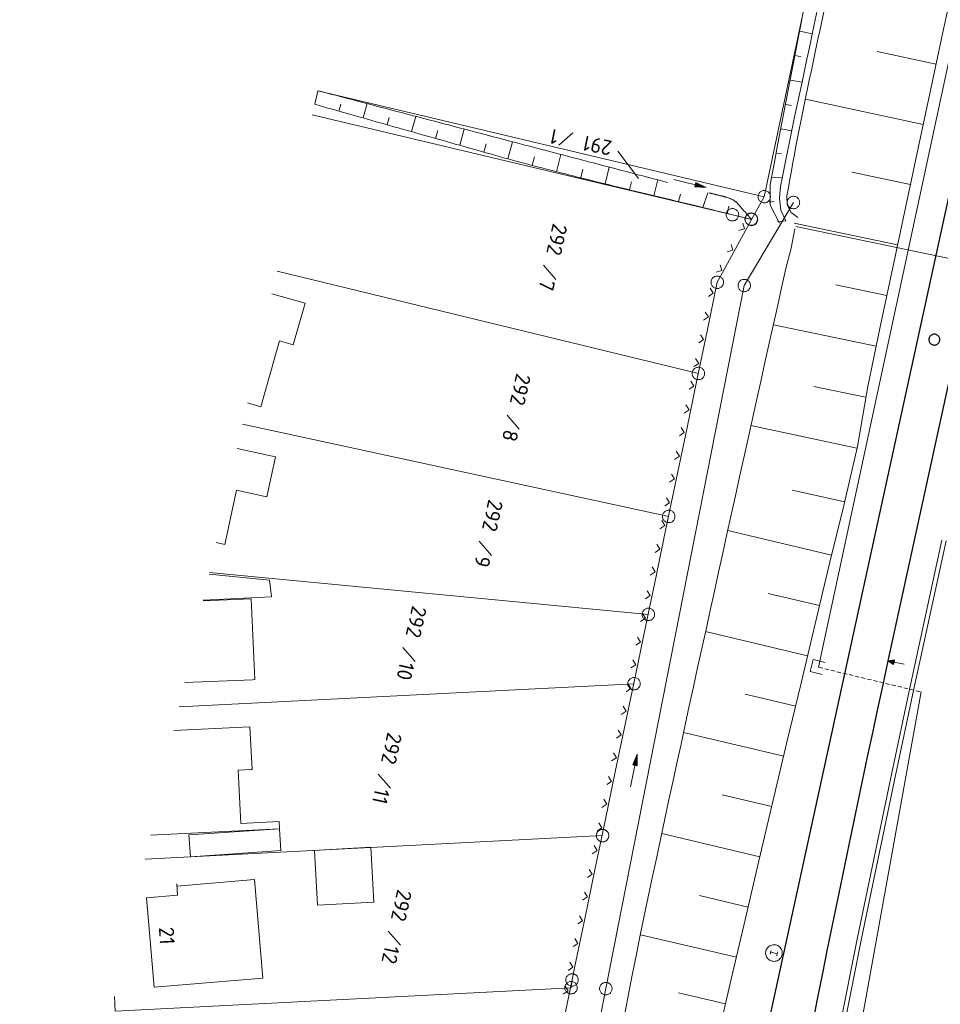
# Model space of a CAD drawing. Header units: metres. Extents: x 3425540 to 3446143, y 5432760 to 5444637.
# Tile 206 of 256: x 3435998 to 3436108, y 5440646 to 5440764. Entities that reach past the tile are written whole.
import ezdxf
from ezdxf.enums import TextEntityAlignment as Align

# ---------------------------------------------------------------- set-up
doc = ezdxf.new("R2010")
doc.units = ezdxf.units.M
doc.linetypes.add('DASHED', pattern=[0.75, 0.5, -0.25])
for name, color, linetype, lineweight in [('B_Bestand', 9, 'Continuous', 18), ('B_Böschung', 9, 'Continuous', 18), ('B_Flurgrenzen', 9, 'Continuous', 18), ('B_Gleisachse', 9, 'Continuous', 25), ('B_Kilometrierung', 9, 'Continuous', 25), ('Bestand Kabeltröge', 9, 'Continuous', 18), ('Bestand_Neu_Strecke 3433', 9, 'Continuous', 18)]:
    doc.layers.add(name, color=color, linetype=linetype, lineweight=lineweight)
doc.styles.get("Standard").update_dxf_attribs({"font": 'isocpeur.ttf'})

msp = doc.modelspace()

# ---------------------------------------------------------------- linework, layer by layer
at = {"layer": 'B_Bestand'}
for p, q in [((3436085.32, 5440739.67), (3436082.45, 5440734.4)), ((3436084.48, 5440738.55), (3436084.28, 5440739.23)), ((3436083.8, 5440738.35), (3436084.48, 5440738.55)), ((3436090.64, 5440738.81), (3436144.39, 5440727.68)), ((3436083.09, 5440736), (3436082.89, 5440736.68)), ((3436082.41, 5440735.8), (3436083.09, 5440736)), ((3436082.45, 5440734.4), (3436081.22, 5440732.14)), ((3436081.76, 5440733.56), (3436081.56, 5440734.23)), ((3436081.08, 5440733.36), (3436081.76, 5440733.56)), ((3436081.22, 5440732.14), (3436080, 5440726.27)), ((3436080.15, 5440730.44), (3436080.74, 5440730.83)), ((3436080.74, 5440730.83), (3436080.35, 5440731.42)), ((3436080.15, 5440727.98), (3436079.76, 5440728.57)), ((3436079.56, 5440727.59), (3436080.15, 5440727.98)), ((3436080, 5440726.27), (3436078.77, 5440720.39)), ((3436078.99, 5440724.87), (3436079.58, 5440725.26)), ((3436079.58, 5440725.26), (3436079.19, 5440725.85)), ((3436078.4, 5440722.02), (3436078.99, 5440722.41)), ((3436078.99, 5440722.41), (3436078.6, 5440723)), ((3436078.77, 5440720.39), (3436077.55, 5440714.52)), ((3436078.42, 5440719.69), (3436078.04, 5440720.28)), ((3436077.83, 5440719.3), (3436078.42, 5440719.69)), ((3436077.24, 5440716.45), (3436077.83, 5440716.84)), ((3436077.83, 5440716.84), (3436077.44, 5440717.43)), ((3436077.55, 5440714.52), (3436076.33, 5440708.65)), ((3436077.26, 5440714.12), (3436076.88, 5440714.71)), ((3436076.67, 5440713.73), (3436077.26, 5440714.12)), ((3436076.67, 5440711.27), (3436076.28, 5440711.86)), ((3436076.08, 5440710.88), (3436076.67, 5440711.27)), ((3436076.33, 5440708.65), (3436075.11, 5440702.77)), ((3436075.51, 5440708.16), (3436076.1, 5440708.54)), ((3436076.1, 5440708.54), (3436075.72, 5440709.13)), ((3436075.51, 5440705.69), (3436075.12, 5440706.29)), ((3436074.92, 5440705.31), (3436075.51, 5440705.69)), ((3436074.94, 5440702.97), (3436074.56, 5440703.56)), ((3436075.11, 5440702.77), (3436073.88, 5440696.9)), ((3436074.35, 5440702.58), (3436074.94, 5440702.97)), ((3436073.76, 5440699.73), (3436074.35, 5440700.12)), ((3436074.35, 5440700.12), (3436073.96, 5440700.71)), ((3436073.78, 5440697.4), (3436073.4, 5440697.99)), ((3436073.88, 5440696.9), (3436072.66, 5440691.02)), ((3436073.19, 5440697.01), (3436073.78, 5440697.4)), ((3436072.6, 5440694.16), (3436073.19, 5440694.55)), ((3436073.19, 5440694.55), (3436072.8, 5440695.14)), ((3436072.03, 5440691.44), (3436072.62, 5440691.83)), ((3436072.62, 5440691.83), (3436072.24, 5440692.42)), ((3436072.66, 5440691.02), (3436071.44, 5440685.15)), ((3436072.03, 5440688.98), (3436071.64, 5440689.57)), ((3436071.44, 5440688.59), (3436072.03, 5440688.98)), ((3436070.87, 5440685.87), (3436071.46, 5440686.26)), ((3436071.46, 5440686.26), (3436071.08, 5440686.85)), ((3436071.44, 5440685.15), (3436070.22, 5440679.28)), ((3436070.87, 5440683.41), (3436070.48, 5440684)), ((3436070.28, 5440683.02), (3436070.87, 5440683.41)), ((3436070.31, 5440680.69), (3436069.92, 5440681.28)), ((3436069.71, 5440680.3), (3436070.31, 5440680.69)), ((3436070.22, 5440679.28), (3436068.99, 5440673.4)), ((3436069.12, 5440677.45), (3436069.71, 5440677.84)), ((3436069.71, 5440677.84), (3436069.32, 5440678.43)), ((3436069.15, 5440675.11), (3436068.76, 5440675.71)), ((3436068.55, 5440674.73), (3436069.15, 5440675.11)), ((3436068.99, 5440673.4), (3436067.77, 5440667.53)), ((3436068.55, 5440672.26), (3436068.16, 5440672.86)), ((3436067.96, 5440671.88), (3436068.55, 5440672.26)), ((3436067.39, 5440669.15), (3436067.99, 5440669.54)), ((3436067.99, 5440669.54), (3436067.6, 5440670.13)), ((3436067.77, 5440667.53), (3436066.55, 5440661.65)), ((3436067.39, 5440666.69), (3436067.01, 5440667.28)), ((3436066.8, 5440666.3), (3436067.39, 5440666.69)), ((3436066.83, 5440663.97), (3436066.44, 5440664.56)), ((3436066.23, 5440663.58), (3436066.83, 5440663.97)), ((3436066.55, 5440661.65), (3436065.33, 5440655.78)), ((3436065.64, 5440660.73), (3436066.23, 5440661.12)), ((3436066.23, 5440661.12), (3436065.85, 5440661.71)), ((3436065.67, 5440658.4), (3436065.28, 5440658.99)), ((3436065.07, 5440658.01), (3436065.67, 5440658.4)), ((3436065.33, 5440655.78), (3436064.1, 5440649.9)), ((3436064.48, 5440655.16), (3436065.07, 5440655.55)), ((3436065.07, 5440655.55), (3436064.69, 5440656.14)), ((3436063.92, 5440652.44), (3436064.51, 5440652.83)), ((3436064.51, 5440652.83), (3436064.12, 5440653.42)), ((3436087.69, 5440651.99), (3436087.58, 5440651.53)), ((3436087.64, 5440651.76), (3436088.4, 5440651.58)), ((3436088.46, 5440651.81), (3436088.35, 5440651.35)), ((3436063.91, 5440649.98), (3436063.53, 5440650.57)), ((3436063.32, 5440649.59), (3436063.91, 5440649.98)), ((3436064.1, 5440649.9), (3436063.8, 5440648.45)), ((3436063.8, 5440648.45), (3436062.59, 5440642.58)), ((3436063.8, 5440648.45), (3436063.68, 5440647.52)), ((3436062.73, 5440646.75), (3436063.33, 5440647.14)), ((3436063.33, 5440647.14), (3436062.94, 5440647.73))]:
    msp.add_line(p, q, dxfattribs=at)
for points in [[(3436076.01, 5440744.45), (3436079.9, 5440743.52), (3436078.54, 5440743.57), (3436078.66, 5440744.09), (3436079.9, 5440743.52)], [(3436078.6, 5440743.62), (3436079.67, 5440743.58), (3436078.7, 5440744.02), (3436078.6, 5440743.62)], [(3436078.66, 5440743.66), (3436079.49, 5440743.62), (3436078.73, 5440743.96), (3436078.66, 5440743.66)], [(3436078.71, 5440743.69), (3436079.29, 5440743.67), (3436078.77, 5440743.9), (3436078.71, 5440743.69)], [(3436078.77, 5440743.73), (3436079.11, 5440743.71), (3436078.8, 5440743.85), (3436078.77, 5440743.73)], [(3436027.81, 5440730.77), (3436031.79, 5440729.63), (3436030.37, 5440724.63), (3436028.72, 5440725.1), (3436026.48, 5440717.21), (3436024.88, 5440717.67)], [(3436023.65, 5440712.21), (3436028.25, 5440711.19), (3436027.2, 5440706.39), (3436027.01, 5440706.43), (3436023.58, 5440707.19), (3436022.15, 5440700.68), (3436021.12, 5440700.91)], [(3436020.27, 5440697.12), (3436027.5, 5440696.42), (3436027.75, 5440694.39), (3436019.57, 5440694.01)], [(3436017.35, 5440684.11), (3436025.46, 5440684.46), (3436025.75, 5440684.47), (3436025.32, 5440694.17), (3436019.55, 5440693.92)], [(3436093.8, 5440685.08), (3436092.37, 5440685.44), (3436092.72, 5440686.88), (3436094.17, 5440686.52)], [(3436103.63, 5440686.31), (3436102.43, 5440686.58), (3436102.49, 5440686.85), (3436101.68, 5440686.74), (3436102.37, 5440686.3), (3436102.43, 5440686.58)], [(3436102.34, 5440686.37), (3436102.43, 5440686.8), (3436101.77, 5440686.72), (3436102.34, 5440686.37)], [(3436102.32, 5440686.44), (3436102.38, 5440686.75), (3436101.86, 5440686.7), (3436102.32, 5440686.44)], [(3436102.29, 5440686.51), (3436102.33, 5440686.69), (3436101.96, 5440686.68), (3436102.29, 5440686.51)], [(3436102.26, 5440686.57), (3436102.28, 5440686.65), (3436102.05, 5440686.66), (3436102.26, 5440686.57)], [(3436016.06, 5440678.36), (3436025.17, 5440678.8), (3436025.43, 5440673.7), (3436025.34, 5440673.7), (3436023.77, 5440673.62), (3436024.09, 5440667.22), (3436028.67, 5440667.44), (3436028.71, 5440666.58), (3436013.25, 5440665.82)], [(3436070.81, 5440671.6), (3436071.62, 5440675.52), (3436071.61, 5440674.15), (3436071.09, 5440674.26), (3436071.62, 5440675.52)], [(3436071.56, 5440674.21), (3436071.57, 5440675.28), (3436071.16, 5440674.29), (3436071.56, 5440674.21)], [(3436071.52, 5440674.26), (3436071.54, 5440675.1), (3436071.22, 5440674.33), (3436071.52, 5440674.26)], [(3436071.49, 5440674.32), (3436071.49, 5440674.9), (3436071.27, 5440674.37), (3436071.49, 5440674.32)], [(3436071.45, 5440674.38), (3436071.46, 5440674.71), (3436071.33, 5440674.4), (3436071.45, 5440674.38)], [(3436028.71, 5440666.58), (3436017.85, 5440665.85), (3436018.03, 5440663.23), (3436028.92, 5440663.96), (3436028.89, 5440663.96), (3436028.71, 5440666.58)], [(3436033.27, 5440657.42), (3436040.03, 5440657.79), (3436039.68, 5440664.36), (3436032.79, 5440663.99), (3436032.92, 5440663.99), (3436033.27, 5440657.42)], [(3436025.71, 5440660.49), (3436026.71, 5440648.67), (3436013.67, 5440647.58), (3436012.77, 5440658.31), (3436016.5, 5440658.62), (3436016.39, 5440659.99), (3436016.41, 5440659.71), (3436025.71, 5440660.49)], [(3436087.79, 5440650.7), (3436087.92, 5440650.68), (3436088.04, 5440650.67), (3436088.17, 5440650.68), (3436088.29, 5440650.71), (3436088.41, 5440650.75), (3436088.52, 5440650.8), (3436088.63, 5440650.87), (3436088.72, 5440650.96), (3436088.8, 5440651.05), (3436088.88, 5440651.15), (3436088.94, 5440651.26), (3436088.98, 5440651.38), (3436089.01, 5440651.5), (3436089.02, 5440651.63), (3436089.02, 5440651.75), (3436089, 5440651.88), (3436088.96, 5440652), (3436088.92, 5440652.11), (3436088.85, 5440652.23), (3436088.78, 5440652.32), (3436088.69, 5440652.41), (3436088.59, 5440652.49), (3436088.49, 5440652.56), (3436088.37, 5440652.61), (3436088.25, 5440652.64), (3436088.12, 5440652.66), (3436088, 5440652.67), (3436087.87, 5440652.66), (3436087.75, 5440652.63), (3436087.63, 5440652.59), (3436087.52, 5440652.54), (3436087.42, 5440652.47), (3436087.32, 5440652.38), (3436087.24, 5440652.29), (3436087.16, 5440652.19), (3436087.11, 5440652.08), (3436087.06, 5440651.96), (3436087.03, 5440651.84), (3436087.02, 5440651.71), (3436087.02, 5440651.59), (3436087.04, 5440651.46), (3436087.08, 5440651.34), (3436087.12, 5440651.23), (3436087.19, 5440651.11), (3436087.26, 5440651.02), (3436087.35, 5440650.93), (3436087.45, 5440650.85), (3436087.55, 5440650.79), (3436087.67, 5440650.73), (3436087.79, 5440650.7)]]:
    msp.add_lwpolyline(points, dxfattribs=at)
at = {"layer": 'B_Böschung'}
for p, q in [((3436091.11, 5440762.25), (3436092.62, 5440761.96)), ((3436090.55, 5440759.33), (3436091.27, 5440759.19)), ((3436107.48, 5440758.3), (3436100.39, 5440759.82)), ((3436089.99, 5440756.4), (3436091.39, 5440756.13)), ((3436032.95, 5440753.49), (3436033.31, 5440755.12)), ((3436035.85, 5440752.67), (3436036.07, 5440753.51)), ((3436038.75, 5440751.85), (3436039.22, 5440753.57)), ((3436089.43, 5440753.47), (3436090.1, 5440753.35)), ((3436105.92, 5440751.08), (3436091.79, 5440754.1)), ((3436041.64, 5440751.03), (3436041.89, 5440751.92)), ((3436044.54, 5440750.21), (3436045.06, 5440752.04)), ((3436047.43, 5440749.39), (3436047.7, 5440750.33)), ((3436050.33, 5440748.57), (3436050.87, 5440750.51)), ((3436088.87, 5440750.55), (3436090.16, 5440750.32)), ((3436053.22, 5440747.75), (3436053.5, 5440748.75)), ((3436056.12, 5440746.96), (3436056.68, 5440748.99)), ((3436059.03, 5440746.17), (3436059.3, 5440747.2)), ((3436061.94, 5440745.4), (3436062.47, 5440747.47)), ((3436088.31, 5440747.62), (3436088.94, 5440747.53)), ((3436064.86, 5440744.67), (3436065.11, 5440745.69)), ((3436067.78, 5440743.94), (3436068.27, 5440745.95)), ((3436104.38, 5440743.86), (3436097.36, 5440745.35)), ((3436070.7, 5440743.22), (3436070.94, 5440744.2)), ((3436073.62, 5440742.52), (3436074.09, 5440744.42)), ((3436087.75, 5440744.7), (3436089, 5440744.65)), ((3436076.55, 5440741.81), (3436076.81, 5440742.72)), ((3436079.47, 5440741.1), (3436080.07, 5440742.86)), ((3436087.45, 5440741.76), (3436088.06, 5440741.83)), ((3436082.4, 5440740.39), (3436082.61, 5440741.25)), ((3436088.43, 5440739.4), (3436089.45, 5440739.52)), ((3436102.85, 5440736.63), (3436090.43, 5440739.24)), ((3436101.57, 5440730.54), (3436095.44, 5440731.83)), ((3436100.28, 5440724.46), (3436087.95, 5440727.04)), ((3436099, 5440718.37), (3436092.79, 5440719.63)), ((3436097.96, 5440712.24), (3436085.26, 5440714.96)), ((3436096.52, 5440705.8), (3436090.19, 5440707.2)), ((3436094.92, 5440699.39), (3436082.48, 5440702.35)), ((3436093.49, 5440693.36), (3436087.31, 5440694.82)), ((3436092.06, 5440687.33), (3436079.82, 5440690.24)), ((3436090.63, 5440681.3), (3436084.56, 5440682.74)), ((3436089.2, 5440675.28), (3436077.17, 5440678.13)), ((3436087.77, 5440669.25), (3436081.82, 5440670.66)), ((3436086.34, 5440663.22), (3436074.58, 5440666)), ((3436084.91, 5440657.19), (3436079.1, 5440658.56)), ((3436083.51, 5440651.16), (3436072.01, 5440653.84)), ((3436082.22, 5440645.58), (3436076.55, 5440646.9))]:
    msp.add_line(p, q, dxfattribs=at)
for points in [[(3436109.9, 5440769.62), (3436108.36, 5440762.49), (3436106.83, 5440755.35), (3436105.3, 5440748.21), (3436103.78, 5440741.07), (3436102.27, 5440733.93), (3436100.76, 5440726.79), (3436099.26, 5440719.65), (3436098.03, 5440712.45), (3436096.4, 5440705.35), (3436094.65, 5440698.26), (3436092.96, 5440691.16), (3436091.27, 5440684.06), (3436089.58, 5440676.96), (3436087.9, 5440669.86), (3436086.22, 5440662.75), (3436084.55, 5440655.65), (3436082.89, 5440648.54), (3436081.24, 5440641.43)], [(3436094.76, 5440768.23), (3436093.51, 5440762.31), (3436093.3, 5440761.32), (3436092.88, 5440759.35), (3436092.67, 5440758.36), (3436092.47, 5440757.37), (3436092.26, 5440756.39), (3436092.06, 5440755.4), (3436091.85, 5440754.41), (3436091.65, 5440753.42), (3436091.44, 5440752.43), (3436091.24, 5440751.44), (3436091.05, 5440750.45), (3436090.85, 5440749.46), (3436090.66, 5440748.47), (3436090.48, 5440747.48), (3436090.29, 5440746.49), (3436090.11, 5440745.5), (3436089.93, 5440744.5), (3436089.75, 5440743.51), (3436089.58, 5440742.52), (3436089.62, 5440741.44), (3436090.08, 5440740.51), (3436090.9, 5440739.91)], [(3436093.45, 5440765.86), (3436092.86, 5440763.08), (3436092.56, 5440761.69), (3436092.27, 5440760.3), (3436091.97, 5440758.92), (3436091.68, 5440757.53), (3436091.39, 5440756.14), (3436090.5, 5440751.98), (3436090.21, 5440750.59), (3436089.92, 5440749.2), (3436089.64, 5440747.81), (3436089.36, 5440746.42), (3436089.08, 5440745.03), (3436088.8, 5440743.63), (3436088.67, 5440742.22), (3436088.84, 5440740.8), (3436089.45, 5440739.52)], [(3436088.7, 5440739.23), (3436087.55, 5440741.37), (3436087.58, 5440743.85), (3436088.04, 5440746.33), (3436088.5, 5440748.8), (3436088.97, 5440751.28), (3436089.44, 5440753.75), (3436089.91, 5440756.23), (3436090.39, 5440758.7), (3436090.88, 5440761.18), (3436091.36, 5440763.66)], [(3436075.26, 5440744.11), (3436074.83, 5440744.22), (3436074.41, 5440744.34), (3436073.98, 5440744.45), (3436073.56, 5440744.56), (3436073.14, 5440744.67), (3436072.71, 5440744.78), (3436072.29, 5440744.89), (3436071.87, 5440745), (3436071.02, 5440745.23), (3436070.6, 5440745.34), (3436070.17, 5440745.45), (3436069.75, 5440745.56), (3436069.32, 5440745.67), (3436068.9, 5440745.78), (3436068.48, 5440745.89), (3436067.63, 5440746.12), (3436067.21, 5440746.23), (3436066.78, 5440746.34), (3436066.36, 5440746.45), (3436065.94, 5440746.56), (3436065.09, 5440746.78), (3436064.66, 5440746.89), (3436063.82, 5440747.12), (3436063.39, 5440747.23), (3436062.97, 5440747.34), (3436062.55, 5440747.45), (3436062.12, 5440747.56), (3436061.27, 5440747.78), (3436060.85, 5440747.9), (3436060, 5440748.12), (3436059.58, 5440748.23), (3436059.16, 5440748.34), (3436058.73, 5440748.45), (3436058.31, 5440748.56), (3436057.46, 5440748.78), (3436057.04, 5440748.9), (3436056.19, 5440749.12), (3436055.77, 5440749.23), (3436055.34, 5440749.34), (3436054.92, 5440749.45), (3436054.5, 5440749.56), (3436054.07, 5440749.67), (3436053.65, 5440749.79), (3436053.23, 5440749.9), (3436052.8, 5440750.01), (3436052.38, 5440750.12), (3436051.53, 5440750.34), (3436051.11, 5440750.45), (3436050.26, 5440750.68), (3436049.84, 5440750.79), (3436049.41, 5440750.9), (3436048.99, 5440751.01), (3436048.57, 5440751.12), (3436047.72, 5440751.34), (3436047.29, 5440751.45), (3436046.45, 5440751.68), (3436046.02, 5440751.79), (3436045.6, 5440751.9), (3436045.18, 5440752.01), (3436044.75, 5440752.12), (3436043.9, 5440752.34), (3436043.48, 5440752.46), (3436042.63, 5440752.68), (3436042.21, 5440752.79), (3436041.79, 5440752.9), (3436041.36, 5440753.01), (3436040.94, 5440753.12), (3436040.09, 5440753.34), (3436039.67, 5440753.46), (3436039.24, 5440753.57), (3436038.82, 5440753.68), (3436038.4, 5440753.79), (3436037.97, 5440753.9), (3436037.55, 5440754.01), (3436036.7, 5440754.23), (3436036.28, 5440754.35), (3436035.86, 5440754.46), (3436035.43, 5440754.57), (3436035.01, 5440754.68), (3436034.58, 5440754.79), (3436034.16, 5440754.9), (3436033.74, 5440755.01), (3436033.31, 5440755.12)], [(3436085.32, 5440739.67), (3436084.79, 5440739.8), (3436084.26, 5440739.94), (3436083.2, 5440740.2), (3436082.66, 5440740.33), (3436081.6, 5440740.59), (3436081.07, 5440740.72), (3436080.54, 5440740.85), (3436080.01, 5440740.98), (3436079.48, 5440741.11), (3436078.41, 5440741.37), (3436076.82, 5440741.75), (3436076.28, 5440741.88), (3436075.75, 5440742.01), (3436072.03, 5440742.9), (3436071.5, 5440743.03), (3436070.96, 5440743.16), (3436070.43, 5440743.29), (3436069.9, 5440743.42), (3436068.84, 5440743.68), (3436068.31, 5440743.81), (3436067.77, 5440743.94), (3436067.24, 5440744.07), (3436066.71, 5440744.2), (3436066.18, 5440744.33), (3436065.12, 5440744.59), (3436064.59, 5440744.72), (3436064.06, 5440744.86), (3436063.53, 5440744.99), (3436063, 5440745.13), (3436062.47, 5440745.26), (3436061.41, 5440745.53), (3436060.88, 5440745.67), (3436060.35, 5440745.81), (3436059.82, 5440745.95), (3436059.29, 5440746.08), (3436058.76, 5440746.22), (3436058.23, 5440746.37), (3436057.7, 5440746.51), (3436056.65, 5440746.79), (3436056.12, 5440746.94), (3436055.59, 5440747.08), (3436054.54, 5440747.38), (3436054.01, 5440747.53), (3436053.48, 5440747.68), (3436052.96, 5440747.82), (3436052.43, 5440747.97), (3436051.38, 5440748.27), (3436050.85, 5440748.42), (3436050.33, 5440748.57), (3436049.8, 5440748.72), (3436048.75, 5440749.02), (3436048.22, 5440749.17), (3436047.69, 5440749.31), (3436047.17, 5440749.46), (3436046.64, 5440749.61), (3436046.11, 5440749.76), (3436045.06, 5440750.06), (3436044.54, 5440750.21), (3436044.01, 5440750.36), (3436043.48, 5440750.51), (3436042.96, 5440750.66), (3436042.43, 5440750.8), (3436041.9, 5440750.95), (3436041.38, 5440751.1), (3436040.85, 5440751.25), (3436040.32, 5440751.4), (3436039.8, 5440751.55), (3436038.75, 5440751.85), (3436038.22, 5440752), (3436037.69, 5440752.14), (3436037.17, 5440752.29), (3436036.11, 5440752.59), (3436035.59, 5440752.74), (3436035.06, 5440752.89), (3436034.53, 5440753.04), (3436034.01, 5440753.19), (3436033.48, 5440753.34), (3436032.95, 5440753.49)], [(3436085.32, 5440739.67), (3436085.28, 5440739.72), (3436085.24, 5440739.77), (3436085.2, 5440739.81), (3436085.16, 5440739.86), (3436085.12, 5440739.91), (3436085.03, 5440740), (3436084.99, 5440740.05), (3436084.91, 5440740.14), (3436084.87, 5440740.19), (3436084.83, 5440740.24), (3436084.79, 5440740.29), (3436084.75, 5440740.33), (3436084.67, 5440740.43), (3436084.63, 5440740.47), (3436084.59, 5440740.52), (3436084.55, 5440740.57), (3436084.51, 5440740.62), (3436084.42, 5440740.71), (3436084.38, 5440740.76), (3436084.3, 5440740.85), (3436084.26, 5440740.9), (3436084.22, 5440740.95), (3436084.18, 5440740.99), (3436084.14, 5440741.04), (3436084.06, 5440741.14), (3436084.02, 5440741.18), (3436083.98, 5440741.23), (3436083.94, 5440741.28), (3436083.9, 5440741.32), (3436083.86, 5440741.37), (3436083.81, 5440741.42), (3436083.77, 5440741.47), (3436083.73, 5440741.51), (3436083.69, 5440741.56), (3436083.65, 5440741.6), (3436083.6, 5440741.65), (3436083.56, 5440741.69), (3436083.51, 5440741.73), (3436083.47, 5440741.77), (3436083.42, 5440741.8), (3436083.37, 5440741.84), (3436083.32, 5440741.88), (3436083.27, 5440741.91), (3436083.21, 5440741.94), (3436083.16, 5440741.97), (3436083.11, 5440742.01), (3436083, 5440742.06), (3436082.94, 5440742.09), (3436082.88, 5440742.12), (3436082.83, 5440742.14), (3436082.77, 5440742.17), (3436082.71, 5440742.19), (3436082.65, 5440742.22), (3436082.59, 5440742.24), (3436082.53, 5440742.26), (3436082.47, 5440742.28), (3436082.35, 5440742.32), (3436082.29, 5440742.34), (3436082.22, 5440742.36), (3436082.16, 5440742.38), (3436082.1, 5440742.4), (3436082.04, 5440742.41), (3436081.97, 5440742.43), (3436081.91, 5440742.45), (3436081.85, 5440742.46), (3436081.78, 5440742.48), (3436081.72, 5440742.49), (3436081.66, 5440742.51), (3436081.59, 5440742.52), (3436081.53, 5440742.54), (3436081.47, 5440742.55), (3436081.41, 5440742.57), (3436081.34, 5440742.58), (3436081.28, 5440742.6), (3436081.22, 5440742.61), (3436081.16, 5440742.63), (3436081.09, 5440742.64), (3436081.03, 5440742.66), (3436080.97, 5440742.67), (3436080.91, 5440742.69), (3436080.85, 5440742.7), (3436080.73, 5440742.73), (3436080.67, 5440742.75), (3436080.61, 5440742.76), (3436080.55, 5440742.78), (3436080.49, 5440742.79), (3436080.43, 5440742.81), (3436080.37, 5440742.82), (3436080.31, 5440742.84), (3436080.25, 5440742.85)], [(3436090.54, 5440738.54), (3436090.07, 5440736.24), (3436089.5, 5440733.97), (3436088.98, 5440731.68), (3436088.47, 5440729.4), (3436087.96, 5440727.11), (3436087.45, 5440724.82), (3436086.94, 5440722.53), (3436086.44, 5440720.25), (3436085.93, 5440717.96), (3436084.91, 5440713.38), (3436084.4, 5440711.09), (3436083.9, 5440708.8), (3436083.39, 5440706.52), (3436082.89, 5440704.23), (3436082.38, 5440701.94), (3436081.88, 5440699.65), (3436081.37, 5440697.36), (3436080.87, 5440695.07), (3436080.37, 5440692.78), (3436079.87, 5440690.49), (3436079.37, 5440688.2), (3436078.86, 5440685.91), (3436078.36, 5440683.62), (3436077.86, 5440681.33), (3436077.37, 5440679.04), (3436076.87, 5440676.75), (3436076.37, 5440674.46), (3436075.88, 5440672.17), (3436075.38, 5440669.88), (3436074.89, 5440667.59), (3436074.4, 5440665.29), (3436073.92, 5440663), (3436073.43, 5440660.71), (3436072.95, 5440658.42), (3436072.47, 5440656.12), (3436071.99, 5440653.83), (3436071.52, 5440651.53), (3436071.05, 5440649.23), (3436070.6, 5440646.93), (3436070.17, 5440644.63)]]:
    msp.add_lwpolyline(points, dxfattribs=at)
at = {"layer": 'B_Flurgrenzen'}
for p, q in [((3436106.01, 5440832.9), (3436086.85, 5440742.4)), ((3436086.85, 5440742.4), (3436033.31, 5440755.12)), ((3436083.04, 5440740.24), (3436032.62, 5440752.22)), ((3436063.89, 5440750.06), (3436062.2, 5440748.57)), ((3436071.76, 5440744.6), (3436069.3, 5440747.86)), ((3436084.46, 5440731.75), (3436090.36, 5440741.7)), ((3436086.85, 5440742.4), (3436085.32, 5440739.67)), ((3436085.32, 5440739.67), (3436083.04, 5440740.24)), ((3436078.95, 5440721.2), (3436028.42, 5440733.46)), ((3436060.39, 5440734.2), (3436061.86, 5440732.49)), ((3436067.86, 5440647.41), (3436084.46, 5440731.75)), ((3436056.02, 5440716.2), (3436057.48, 5440714.5)), ((3436024.3, 5440715.11), (3436075.4, 5440704.05)), ((3436052.67, 5440701.08), (3436054.14, 5440699.37)), ((3436072.96, 5440692.3), (3436020.31, 5440697.31)), ((3436043.52, 5440688.33), (3436044.99, 5440686.63)), ((3436016.7, 5440681.2), (3436071.24, 5440683.98)), ((3436040.56, 5440673.15), (3436042.03, 5440671.44)), ((3436067.46, 5440665.76), (3436012.6, 5440662.92)), ((3436041.74, 5440654.31), (3436043.21, 5440652.6)), ((3436063.68, 5440647.52), (3436009, 5440644.72)), ((3436055.53, 5440584.89), (3436067.86, 5440647.41)), ((3436009, 5440644.72), (3436008.91, 5440646.47))]:
    msp.add_line(p, q, dxfattribs=at)
for points in [[(3436087.46, 5440741.96), (3436087.51, 5440742.04), (3436087.55, 5440742.12), (3436087.58, 5440742.22), (3436087.59, 5440742.31), (3436087.6, 5440742.4), (3436087.59, 5440742.5), (3436087.58, 5440742.59), (3436087.55, 5440742.68), (3436087.51, 5440742.76), (3436087.46, 5440742.84), (3436087.4, 5440742.91), (3436087.33, 5440742.98), (3436087.25, 5440743.03), (3436087.17, 5440743.08), (3436087.08, 5440743.11), (3436086.99, 5440743.14), (3436086.9, 5440743.15), (3436086.81, 5440743.15), (3436086.71, 5440743.14), (3436086.62, 5440743.11), (3436086.53, 5440743.08), (3436086.45, 5440743.04), (3436086.37, 5440742.98), (3436086.31, 5440742.92), (3436086.25, 5440742.84), (3436086.19, 5440742.76), (3436086.16, 5440742.68), (3436086.13, 5440742.59), (3436086.11, 5440742.5), (3436086.11, 5440742.4), (3436086.11, 5440742.31), (3436086.12, 5440742.21), (3436086.16, 5440742.13), (3436086.19, 5440742.04), (3436086.25, 5440741.96), (3436086.31, 5440741.89), (3436086.38, 5440741.83), (3436086.45, 5440741.77), (3436086.54, 5440741.73), (3436086.62, 5440741.69), (3436086.71, 5440741.66), (3436086.81, 5440741.65), (3436086.9, 5440741.65), (3436086.99, 5440741.67), (3436087.08, 5440741.69), (3436087.17, 5440741.72), (3436087.25, 5440741.77), (3436087.33, 5440741.83), (3436087.4, 5440741.89), (3436087.46, 5440741.96)], [(3436091.11, 5440741.7), (3436091.1, 5440741.8), (3436091.09, 5440741.89), (3436091.06, 5440741.98), (3436091.02, 5440742.06), (3436090.96, 5440742.14), (3436090.9, 5440742.22), (3436090.84, 5440742.28), (3436090.76, 5440742.33), (3436090.68, 5440742.38), (3436090.59, 5440742.41), (3436090.5, 5440742.43), (3436090.41, 5440742.45), (3436090.31, 5440742.45), (3436090.22, 5440742.43), (3436090.13, 5440742.41), (3436090.04, 5440742.38), (3436089.96, 5440742.33), (3436089.88, 5440742.28), (3436089.82, 5440742.22), (3436089.76, 5440742.14), (3436089.7, 5440742.06), (3436089.66, 5440741.98), (3436089.63, 5440741.89), (3436089.62, 5440741.8), (3436089.61, 5440741.7), (3436089.62, 5440741.61), (3436089.63, 5440741.52), (3436089.66, 5440741.42), (3436089.7, 5440741.34), (3436089.76, 5440741.27), (3436089.82, 5440741.19), (3436089.88, 5440741.12), (3436089.96, 5440741.07), (3436090.04, 5440741.02), (3436090.13, 5440740.99), (3436090.22, 5440740.97), (3436090.31, 5440740.96), (3436090.41, 5440740.96), (3436090.5, 5440740.97), (3436090.59, 5440740.99), (3436090.68, 5440741.02), (3436090.76, 5440741.07), (3436090.84, 5440741.12), (3436090.9, 5440741.19), (3436090.96, 5440741.27), (3436091.02, 5440741.34), (3436091.06, 5440741.42), (3436091.09, 5440741.52), (3436091.1, 5440741.61), (3436091.11, 5440741.7)], [(3436083.6, 5440739.73), (3436083.65, 5440739.81), (3436083.7, 5440739.89), (3436083.74, 5440739.98), (3436083.77, 5440740.06), (3436083.78, 5440740.16), (3436083.79, 5440740.25), (3436083.78, 5440740.35), (3436083.76, 5440740.44), (3436083.73, 5440740.53), (3436083.68, 5440740.61), (3436083.64, 5440740.69), (3436083.57, 5440740.76), (3436083.5, 5440740.82), (3436083.42, 5440740.88), (3436083.34, 5440740.92), (3436083.26, 5440740.95), (3436083.16, 5440740.97), (3436083.07, 5440740.99), (3436082.98, 5440740.98), (3436082.89, 5440740.96), (3436082.79, 5440740.94), (3436082.71, 5440740.91), (3436082.62, 5440740.86), (3436082.55, 5440740.81), (3436082.48, 5440740.74), (3436082.42, 5440740.67), (3436082.38, 5440740.59), (3436082.34, 5440740.5), (3436082.31, 5440740.41), (3436082.3, 5440740.32), (3436082.29, 5440740.22), (3436082.3, 5440740.13), (3436082.32, 5440740.04), (3436082.35, 5440739.95), (3436082.39, 5440739.87), (3436082.44, 5440739.79), (3436082.5, 5440739.72), (3436082.57, 5440739.65), (3436082.65, 5440739.6), (3436082.73, 5440739.56), (3436082.82, 5440739.52), (3436082.91, 5440739.5), (3436083.01, 5440739.49), (3436083.1, 5440739.49), (3436083.19, 5440739.51), (3436083.28, 5440739.53), (3436083.37, 5440739.56), (3436083.45, 5440739.61), (3436083.53, 5440739.67), (3436083.6, 5440739.73)], [(3436086.04, 5440739.71), (3436086.03, 5440739.8), (3436086.01, 5440739.89), (3436085.98, 5440739.99), (3436085.94, 5440740.07), (3436085.89, 5440740.15), (3436085.83, 5440740.22), (3436085.76, 5440740.29), (3436085.69, 5440740.34), (3436085.61, 5440740.39), (3436085.52, 5440740.42), (3436085.43, 5440740.44), (3436085.33, 5440740.45), (3436085.24, 5440740.45), (3436085.14, 5440740.44), (3436085.06, 5440740.42), (3436084.97, 5440740.39), (3436084.88, 5440740.34), (3436084.81, 5440740.29), (3436084.74, 5440740.22), (3436084.68, 5440740.15), (3436084.63, 5440740.07), (3436084.59, 5440739.99), (3436084.56, 5440739.89), (3436084.54, 5440739.8), (3436084.54, 5440739.71), (3436084.54, 5440739.62), (3436084.56, 5440739.53), (3436084.59, 5440739.43), (3436084.63, 5440739.35), (3436084.68, 5440739.27), (3436084.74, 5440739.2), (3436084.81, 5440739.13), (3436084.88, 5440739.08), (3436084.97, 5440739.03), (3436085.06, 5440739), (3436085.14, 5440738.98), (3436085.24, 5440738.97), (3436085.33, 5440738.97), (3436085.43, 5440738.98), (3436085.52, 5440739), (3436085.61, 5440739.03), (3436085.69, 5440739.08), (3436085.76, 5440739.13), (3436085.83, 5440739.2), (3436085.89, 5440739.27), (3436085.94, 5440739.35), (3436085.98, 5440739.43), (3436086.01, 5440739.53), (3436086.03, 5440739.62), (3436086.04, 5440739.71)], [(3436085.97, 5440739.29), (3436086.01, 5440739.38), (3436086.04, 5440739.46), (3436086.06, 5440739.56), (3436086.07, 5440739.65), (3436086.06, 5440739.74), (3436086.05, 5440739.84), (3436086.02, 5440739.93), (3436085.99, 5440740.01), (3436085.94, 5440740.1), (3436085.88, 5440740.17), (3436085.81, 5440740.23), (3436085.74, 5440740.29), (3436085.66, 5440740.34), (3436085.57, 5440740.38), (3436085.48, 5440740.4), (3436085.39, 5440740.42), (3436085.29, 5440740.42), (3436085.2, 5440740.41), (3436085.11, 5440740.39), (3436085.02, 5440740.35), (3436084.94, 5440740.31), (3436084.86, 5440740.26), (3436084.79, 5440740.2), (3436084.73, 5440740.13), (3436084.67, 5440740.05), (3436084.63, 5440739.97), (3436084.6, 5440739.88), (3436084.58, 5440739.79), (3436084.57, 5440739.69), (3436084.58, 5440739.6), (3436084.59, 5440739.5), (3436084.61, 5440739.42), (3436084.65, 5440739.33), (3436084.7, 5440739.25), (3436084.76, 5440739.18), (3436084.83, 5440739.11), (3436084.9, 5440739.05), (3436084.98, 5440739.01), (3436085.07, 5440738.97), (3436085.16, 5440738.94), (3436085.25, 5440738.93), (3436085.35, 5440738.92), (3436085.44, 5440738.93), (3436085.53, 5440738.95), (3436085.62, 5440738.99), (3436085.7, 5440739.03), (3436085.78, 5440739.08), (3436085.85, 5440739.15), (3436085.91, 5440739.21), (3436085.97, 5440739.29)], [(3436081.97, 5440732.14), (3436081.96, 5440732.24), (3436081.95, 5440732.33), (3436081.92, 5440732.42), (3436081.88, 5440732.5), (3436081.82, 5440732.58), (3436081.76, 5440732.66), (3436081.7, 5440732.72), (3436081.62, 5440732.77), (3436081.54, 5440732.82), (3436081.45, 5440732.85), (3436081.36, 5440732.87), (3436081.27, 5440732.89), (3436081.17, 5440732.89), (3436081.08, 5440732.87), (3436080.99, 5440732.85), (3436080.9, 5440732.82), (3436080.82, 5440732.77), (3436080.74, 5440732.72), (3436080.68, 5440732.66), (3436080.62, 5440732.58), (3436080.56, 5440732.5), (3436080.52, 5440732.42), (3436080.49, 5440732.33), (3436080.48, 5440732.24), (3436080.47, 5440732.14), (3436080.48, 5440732.05), (3436080.49, 5440731.96), (3436080.52, 5440731.86), (3436080.56, 5440731.78), (3436080.62, 5440731.71), (3436080.68, 5440731.63), (3436080.74, 5440731.56), (3436080.82, 5440731.51), (3436080.9, 5440731.46), (3436080.99, 5440731.43), (3436081.08, 5440731.41), (3436081.17, 5440731.4), (3436081.27, 5440731.4), (3436081.36, 5440731.41), (3436081.45, 5440731.43), (3436081.54, 5440731.46), (3436081.62, 5440731.51), (3436081.7, 5440731.56), (3436081.76, 5440731.63), (3436081.82, 5440731.71), (3436081.88, 5440731.78), (3436081.92, 5440731.86), (3436081.95, 5440731.96), (3436081.96, 5440732.05), (3436081.97, 5440732.14)], [(3436085.21, 5440731.75), (3436085.2, 5440731.84), (3436085.18, 5440731.93), (3436085.15, 5440732.03), (3436085.11, 5440732.11), (3436085.06, 5440732.19), (3436085, 5440732.26), (3436084.93, 5440732.33), (3436084.86, 5440732.38), (3436084.78, 5440732.43), (3436084.69, 5440732.46), (3436084.6, 5440732.48), (3436084.5, 5440732.49), (3436084.41, 5440732.49), (3436084.31, 5440732.48), (3436084.23, 5440732.46), (3436084.14, 5440732.43), (3436084.05, 5440732.38), (3436083.98, 5440732.33), (3436083.91, 5440732.26), (3436083.85, 5440732.19), (3436083.8, 5440732.11), (3436083.76, 5440732.03), (3436083.73, 5440731.93), (3436083.71, 5440731.84), (3436083.71, 5440731.75), (3436083.71, 5440731.66), (3436083.73, 5440731.57), (3436083.76, 5440731.47), (3436083.8, 5440731.39), (3436083.85, 5440731.31), (3436083.91, 5440731.24), (3436083.98, 5440731.17), (3436084.05, 5440731.12), (3436084.14, 5440731.07), (3436084.23, 5440731.04), (3436084.31, 5440731.02), (3436084.41, 5440731.01), (3436084.5, 5440731.01), (3436084.6, 5440731.02), (3436084.69, 5440731.04), (3436084.78, 5440731.07), (3436084.86, 5440731.12), (3436084.93, 5440731.17), (3436085, 5440731.24), (3436085.06, 5440731.31), (3436085.11, 5440731.39), (3436085.15, 5440731.47), (3436085.18, 5440731.57), (3436085.2, 5440731.66), (3436085.21, 5440731.75)], [(3436079.7, 5440721.2), (3436079.69, 5440721.3), (3436079.68, 5440721.39), (3436079.65, 5440721.48), (3436079.61, 5440721.56), (3436079.55, 5440721.64), (3436079.49, 5440721.72), (3436079.43, 5440721.78), (3436079.35, 5440721.83), (3436079.27, 5440721.88), (3436079.18, 5440721.91), (3436079.09, 5440721.93), (3436079, 5440721.95), (3436078.9, 5440721.95), (3436078.81, 5440721.93), (3436078.72, 5440721.91), (3436078.63, 5440721.88), (3436078.55, 5440721.83), (3436078.47, 5440721.78), (3436078.41, 5440721.72), (3436078.35, 5440721.64), (3436078.29, 5440721.56), (3436078.25, 5440721.48), (3436078.22, 5440721.39), (3436078.21, 5440721.3), (3436078.2, 5440721.2), (3436078.21, 5440721.11), (3436078.22, 5440721.02), (3436078.25, 5440720.92), (3436078.29, 5440720.84), (3436078.35, 5440720.77), (3436078.41, 5440720.69), (3436078.47, 5440720.62), (3436078.55, 5440720.57), (3436078.63, 5440720.52), (3436078.72, 5440720.49), (3436078.81, 5440720.47), (3436078.9, 5440720.46), (3436079, 5440720.46), (3436079.09, 5440720.47), (3436079.18, 5440720.49), (3436079.27, 5440720.52), (3436079.35, 5440720.57), (3436079.43, 5440720.62), (3436079.49, 5440720.69), (3436079.55, 5440720.77), (3436079.61, 5440720.84), (3436079.65, 5440720.92), (3436079.68, 5440721.02), (3436079.69, 5440721.11), (3436079.7, 5440721.2)], [(3436076.15, 5440704.05), (3436076.14, 5440704.15), (3436076.13, 5440704.24), (3436076.1, 5440704.33), (3436076.06, 5440704.41), (3436076, 5440704.49), (3436075.94, 5440704.57), (3436075.88, 5440704.63), (3436075.8, 5440704.68), (3436075.72, 5440704.73), (3436075.63, 5440704.76), (3436075.54, 5440704.78), (3436075.45, 5440704.8), (3436075.35, 5440704.8), (3436075.26, 5440704.78), (3436075.17, 5440704.76), (3436075.08, 5440704.73), (3436075, 5440704.68), (3436074.92, 5440704.63), (3436074.86, 5440704.57), (3436074.8, 5440704.49), (3436074.74, 5440704.41), (3436074.7, 5440704.33), (3436074.67, 5440704.24), (3436074.66, 5440704.15), (3436074.65, 5440704.05), (3436074.66, 5440703.96), (3436074.67, 5440703.87), (3436074.7, 5440703.77), (3436074.74, 5440703.69), (3436074.8, 5440703.62), (3436074.86, 5440703.54), (3436074.92, 5440703.47), (3436075, 5440703.42), (3436075.08, 5440703.37), (3436075.17, 5440703.34), (3436075.26, 5440703.32), (3436075.35, 5440703.31), (3436075.45, 5440703.31), (3436075.54, 5440703.32), (3436075.63, 5440703.34), (3436075.72, 5440703.37), (3436075.8, 5440703.42), (3436075.88, 5440703.47), (3436075.94, 5440703.54), (3436076, 5440703.62), (3436076.06, 5440703.69), (3436076.1, 5440703.77), (3436076.13, 5440703.87), (3436076.14, 5440703.96), (3436076.15, 5440704.05)], [(3436073.71, 5440692.3), (3436073.7, 5440692.4), (3436073.69, 5440692.49), (3436073.66, 5440692.58), (3436073.62, 5440692.66), (3436073.56, 5440692.74), (3436073.5, 5440692.82), (3436073.44, 5440692.88), (3436073.36, 5440692.93), (3436073.28, 5440692.98), (3436073.19, 5440693.01), (3436073.1, 5440693.03), (3436073.01, 5440693.05), (3436072.91, 5440693.05), (3436072.82, 5440693.03), (3436072.73, 5440693.01), (3436072.64, 5440692.98), (3436072.56, 5440692.93), (3436072.48, 5440692.88), (3436072.42, 5440692.82), (3436072.36, 5440692.74), (3436072.3, 5440692.66), (3436072.26, 5440692.58), (3436072.23, 5440692.49), (3436072.22, 5440692.4), (3436072.21, 5440692.3), (3436072.22, 5440692.21), (3436072.23, 5440692.12), (3436072.26, 5440692.02), (3436072.3, 5440691.94), (3436072.36, 5440691.87), (3436072.42, 5440691.79), (3436072.48, 5440691.72), (3436072.56, 5440691.67), (3436072.64, 5440691.62), (3436072.73, 5440691.59), (3436072.82, 5440691.57), (3436072.91, 5440691.56), (3436073.01, 5440691.56), (3436073.1, 5440691.57), (3436073.19, 5440691.59), (3436073.28, 5440691.62), (3436073.36, 5440691.67), (3436073.44, 5440691.72), (3436073.5, 5440691.79), (3436073.56, 5440691.87), (3436073.62, 5440691.94), (3436073.66, 5440692.02), (3436073.69, 5440692.12), (3436073.7, 5440692.21), (3436073.71, 5440692.3)], [(3436071.99, 5440683.98), (3436071.98, 5440684.08), (3436071.97, 5440684.17), (3436071.94, 5440684.26), (3436071.9, 5440684.34), (3436071.84, 5440684.42), (3436071.78, 5440684.5), (3436071.72, 5440684.56), (3436071.64, 5440684.61), (3436071.56, 5440684.66), (3436071.47, 5440684.69), (3436071.38, 5440684.71), (3436071.29, 5440684.73), (3436071.19, 5440684.73), (3436071.1, 5440684.71), (3436071.01, 5440684.69), (3436070.92, 5440684.66), (3436070.84, 5440684.61), (3436070.76, 5440684.56), (3436070.7, 5440684.5), (3436070.64, 5440684.42), (3436070.58, 5440684.34), (3436070.54, 5440684.26), (3436070.51, 5440684.17), (3436070.5, 5440684.08), (3436070.49, 5440683.98), (3436070.5, 5440683.89), (3436070.51, 5440683.8), (3436070.54, 5440683.7), (3436070.58, 5440683.62), (3436070.64, 5440683.55), (3436070.7, 5440683.47), (3436070.76, 5440683.4), (3436070.84, 5440683.35), (3436070.92, 5440683.3), (3436071.01, 5440683.27), (3436071.1, 5440683.25), (3436071.19, 5440683.24), (3436071.29, 5440683.24), (3436071.38, 5440683.25), (3436071.47, 5440683.27), (3436071.56, 5440683.3), (3436071.64, 5440683.35), (3436071.72, 5440683.4), (3436071.78, 5440683.47), (3436071.84, 5440683.55), (3436071.9, 5440683.62), (3436071.94, 5440683.7), (3436071.97, 5440683.8), (3436071.98, 5440683.89), (3436071.99, 5440683.98)], [(3436068.21, 5440665.76), (3436068.2, 5440665.86), (3436068.19, 5440665.95), (3436068.16, 5440666.04), (3436068.12, 5440666.12), (3436068.06, 5440666.2), (3436068, 5440666.28), (3436067.94, 5440666.34), (3436067.86, 5440666.39), (3436067.78, 5440666.44), (3436067.69, 5440666.47), (3436067.6, 5440666.49), (3436067.51, 5440666.51), (3436067.41, 5440666.51), (3436067.32, 5440666.49), (3436067.23, 5440666.47), (3436067.14, 5440666.44), (3436067.06, 5440666.39), (3436066.98, 5440666.34), (3436066.92, 5440666.28), (3436066.86, 5440666.2), (3436066.8, 5440666.12), (3436066.76, 5440666.04), (3436066.73, 5440665.95), (3436066.72, 5440665.86), (3436066.71, 5440665.76), (3436066.72, 5440665.67), (3436066.73, 5440665.58), (3436066.76, 5440665.48), (3436066.8, 5440665.4), (3436066.86, 5440665.33), (3436066.92, 5440665.25), (3436066.98, 5440665.18), (3436067.06, 5440665.13), (3436067.14, 5440665.08), (3436067.23, 5440665.05), (3436067.32, 5440665.03), (3436067.41, 5440665.02), (3436067.51, 5440665.02), (3436067.6, 5440665.03), (3436067.69, 5440665.05), (3436067.78, 5440665.08), (3436067.86, 5440665.13), (3436067.94, 5440665.18), (3436068, 5440665.25), (3436068.06, 5440665.33), (3436068.12, 5440665.4), (3436068.16, 5440665.48), (3436068.19, 5440665.58), (3436068.2, 5440665.67), (3436068.21, 5440665.76)], [(3436066.83, 5440666.17), (3436066.79, 5440666.09), (3436066.75, 5440666.01), (3436066.73, 5440665.91), (3436066.71, 5440665.82), (3436066.72, 5440665.72), (3436066.73, 5440665.63), (3436066.74, 5440665.54), (3436066.78, 5440665.45), (3436066.82, 5440665.37), (3436066.88, 5440665.29), (3436066.94, 5440665.23), (3436067.02, 5440665.16), (3436067.09, 5440665.11), (3436067.18, 5440665.07), (3436067.27, 5440665.04), (3436067.36, 5440665.02), (3436067.45, 5440665.01), (3436067.55, 5440665.02), (3436067.64, 5440665.04), (3436067.73, 5440665.07), (3436067.81, 5440665.1), (3436067.89, 5440665.15), (3436067.97, 5440665.21), (3436068.03, 5440665.28), (3436068.09, 5440665.35), (3436068.14, 5440665.44), (3436068.17, 5440665.52), (3436068.2, 5440665.61), (3436068.21, 5440665.71), (3436068.2, 5440665.8), (3436068.2, 5440665.9), (3436068.18, 5440665.99), (3436068.14, 5440666.07), (3436068.1, 5440666.16), (3436068.04, 5440666.23), (3436067.98, 5440666.3), (3436067.91, 5440666.36), (3436067.83, 5440666.41), (3436067.74, 5440666.45), (3436067.65, 5440666.48), (3436067.56, 5440666.51), (3436067.47, 5440666.51), (3436067.38, 5440666.51), (3436067.29, 5440666.49), (3436067.19, 5440666.46), (3436067.11, 5440666.42), (3436067.03, 5440666.37), (3436066.95, 5440666.31), (3436066.89, 5440666.25), (3436066.83, 5440666.17)], [(3436064.55, 5440648.45), (3436064.54, 5440648.55), (3436064.53, 5440648.64), (3436064.5, 5440648.73), (3436064.46, 5440648.81), (3436064.4, 5440648.89), (3436064.34, 5440648.97), (3436064.28, 5440649.03), (3436064.2, 5440649.08), (3436064.12, 5440649.13), (3436064.03, 5440649.16), (3436063.94, 5440649.18), (3436063.85, 5440649.2), (3436063.75, 5440649.2), (3436063.66, 5440649.18), (3436063.57, 5440649.16), (3436063.48, 5440649.13), (3436063.4, 5440649.08), (3436063.32, 5440649.03), (3436063.26, 5440648.97), (3436063.2, 5440648.89), (3436063.14, 5440648.81), (3436063.1, 5440648.73), (3436063.07, 5440648.64), (3436063.06, 5440648.55), (3436063.05, 5440648.45), (3436063.06, 5440648.36), (3436063.07, 5440648.27), (3436063.1, 5440648.17), (3436063.14, 5440648.09), (3436063.2, 5440648.02), (3436063.26, 5440647.94), (3436063.32, 5440647.87), (3436063.4, 5440647.82), (3436063.48, 5440647.77), (3436063.57, 5440647.74), (3436063.66, 5440647.72), (3436063.75, 5440647.71), (3436063.85, 5440647.71), (3436063.94, 5440647.72), (3436064.03, 5440647.74), (3436064.12, 5440647.77), (3436064.2, 5440647.82), (3436064.28, 5440647.87), (3436064.34, 5440647.94), (3436064.4, 5440648.02), (3436064.46, 5440648.09), (3436064.5, 5440648.17), (3436064.53, 5440648.27), (3436064.54, 5440648.36), (3436064.55, 5440648.45)], [(3436064.43, 5440647.52), (3436064.42, 5440647.62), (3436064.41, 5440647.71), (3436064.38, 5440647.8), (3436064.34, 5440647.88), (3436064.28, 5440647.96), (3436064.22, 5440648.04), (3436064.16, 5440648.1), (3436064.08, 5440648.15), (3436064, 5440648.2), (3436063.91, 5440648.23), (3436063.82, 5440648.25), (3436063.73, 5440648.27), (3436063.63, 5440648.27), (3436063.54, 5440648.25), (3436063.45, 5440648.23), (3436063.36, 5440648.2), (3436063.28, 5440648.15), (3436063.2, 5440648.1), (3436063.14, 5440648.04), (3436063.08, 5440647.96), (3436063.02, 5440647.88), (3436062.98, 5440647.8), (3436062.95, 5440647.71), (3436062.94, 5440647.62), (3436062.93, 5440647.52), (3436062.94, 5440647.43), (3436062.95, 5440647.34), (3436062.98, 5440647.24), (3436063.02, 5440647.16), (3436063.08, 5440647.09), (3436063.14, 5440647.01), (3436063.2, 5440646.94), (3436063.28, 5440646.89), (3436063.36, 5440646.84), (3436063.45, 5440646.81), (3436063.54, 5440646.79), (3436063.63, 5440646.78), (3436063.73, 5440646.78), (3436063.82, 5440646.79), (3436063.91, 5440646.81), (3436064, 5440646.84), (3436064.08, 5440646.89), (3436064.16, 5440646.94), (3436064.22, 5440647.01), (3436064.28, 5440647.09), (3436064.34, 5440647.16), (3436064.38, 5440647.24), (3436064.41, 5440647.34), (3436064.42, 5440647.43), (3436064.43, 5440647.52)], [(3436068.61, 5440647.41), (3436068.6, 5440647.5), (3436068.58, 5440647.59), (3436068.55, 5440647.69), (3436068.51, 5440647.77), (3436068.46, 5440647.85), (3436068.4, 5440647.92), (3436068.34, 5440647.99), (3436068.26, 5440648.04), (3436068.18, 5440648.09), (3436068.09, 5440648.12), (3436068, 5440648.14), (3436067.9, 5440648.15), (3436067.81, 5440648.15), (3436067.72, 5440648.14), (3436067.63, 5440648.12), (3436067.54, 5440648.09), (3436067.46, 5440648.04), (3436067.38, 5440647.99), (3436067.31, 5440647.92), (3436067.26, 5440647.85), (3436067.2, 5440647.77), (3436067.16, 5440647.69), (3436067.13, 5440647.59), (3436067.11, 5440647.5), (3436067.11, 5440647.41), (3436067.11, 5440647.32), (3436067.13, 5440647.23), (3436067.16, 5440647.13), (3436067.2, 5440647.05), (3436067.26, 5440646.97), (3436067.31, 5440646.9), (3436067.38, 5440646.83), (3436067.46, 5440646.78), (3436067.54, 5440646.73), (3436067.63, 5440646.7), (3436067.72, 5440646.68), (3436067.81, 5440646.67), (3436067.9, 5440646.67), (3436068, 5440646.68), (3436068.09, 5440646.7), (3436068.18, 5440646.73), (3436068.26, 5440646.78), (3436068.34, 5440646.83), (3436068.4, 5440646.9), (3436068.46, 5440646.97), (3436068.51, 5440647.05), (3436068.55, 5440647.13), (3436068.58, 5440647.23), (3436068.6, 5440647.32), (3436068.61, 5440647.41)]]:
    msp.add_lwpolyline(points, dxfattribs=at)
at = {"layer": 'B_Gleisachse'}
for p, q in [((3436163.21, 5440991.47), (3435997.56, 5440231.16)), ((3436133.93, 5440834.77), (3436101.68, 5440686.74))]:
    msp.add_line(p, q, dxfattribs=at)
msp.add_arc((3438447.45, 5440175.67), 2400.79, 167.70916, 169.95948, dxfattribs=at)
at = {"layer": 'B_Kilometrierung'}
msp.add_lwpolyline([(3436107.91, 5440725.26), (3436107.9, 5440725.34), (3436107.89, 5440725.42), (3436107.86, 5440725.5), (3436107.83, 5440725.57), (3436107.79, 5440725.64), (3436107.73, 5440725.7), (3436107.67, 5440725.76), (3436107.61, 5440725.81), (3436107.53, 5440725.85), (3436107.46, 5440725.88), (3436107.38, 5440725.9), (3436107.3, 5440725.91), (3436107.22, 5440725.91), (3436107.14, 5440725.9), (3436107.06, 5440725.88), (3436106.98, 5440725.85), (3436106.91, 5440725.81), (3436106.84, 5440725.76), (3436106.78, 5440725.7), (3436106.73, 5440725.64), (3436106.69, 5440725.57), (3436106.65, 5440725.5), (3436106.63, 5440725.42), (3436106.61, 5440725.34), (3436106.61, 5440725.26), (3436106.61, 5440725.18), (3436106.63, 5440725.1), (3436106.65, 5440725.02), (3436106.69, 5440724.95), (3436106.73, 5440724.88), (3436106.78, 5440724.81), (3436106.84, 5440724.76), (3436106.91, 5440724.71), (3436106.98, 5440724.67), (3436107.06, 5440724.64), (3436107.14, 5440724.62), (3436107.22, 5440724.61), (3436107.3, 5440724.61), (3436107.38, 5440724.62), (3436107.46, 5440724.64), (3436107.53, 5440724.67), (3436107.61, 5440724.71), (3436107.67, 5440724.76), (3436107.73, 5440724.81), (3436107.79, 5440724.88), (3436107.83, 5440724.95), (3436107.86, 5440725.02), (3436107.89, 5440725.1), (3436107.9, 5440725.18), (3436107.91, 5440725.26)], dxfattribs=at)
at = {"layer": 'Bestand Kabeltröge', "color": 207}
for p, q in [((3436079.24, 5440743.68), (3436078.97, 5440743.73)), ((3436071.5, 5440674.84), (3436071.4, 5440674.41))]:
    msp.add_line(p, q, dxfattribs=at)
at = {"layer": 'Bestand Kabeltröge'}
for p, q in [((3436108.17, 5440701.22), (3436104.28, 5440683.27)), ((3436108.66, 5440701.12), (3436104.76, 5440683.16)), ((3436104.27, 5440683.27), (3436102.15, 5440673.28)), ((3436104.76, 5440683.16), (3436102.64, 5440673.17)), ((3436102.15, 5440673.28), (3436098.03, 5440653.52)), ((3436102.64, 5440673.17), (3436098.52, 5440653.42)), ((3436098.03, 5440653.52), (3436094.07, 5440633.6)), ((3436098.52, 5440653.42), (3436094.56, 5440633.5))]:
    msp.add_line(p, q, dxfattribs=at)
at = {"layer": 'Bestand_Neu_Strecke 3433'}
for p, q in [((3436134.18, 5440876.28), (3436093.38, 5440685.95)), ((3436105.68, 5440682.99), (3436077.02, 5440524.65))]:
    msp.add_line(p, q, dxfattribs=at)
at = {"layer": 'Bestand_Neu_Strecke 3433', "linetype": 'DASHED'}
msp.add_line((3436093.38, 5440685.95), (3436105.68, 5440682.99), dxfattribs=at)

# ---------------------------------------------------------------- texts
at = {"layer": 'B_Bestand'}
msp.add_text('21', height=1.8, rotation=273.0884, dxfattribs=at).set_placement((3436015.21, 5440653.74), align=Align.MIDDLE)
at = {"layer": 'B_Flurgrenzen'}
for s, rotation, p in [('1', 168.3596, (3436062.27, 5440750.4)), ('291', 168.3596, (3436068.72, 5440749.07)), ('292', 257.535, (3436061.52, 5440739.3)), ('7', 257.535, (3436060.03, 5440732.59)), ('292', 257.535, (3436057.14, 5440721.31)), ('8', 257.535, (3436055.66, 5440714.59)), ('292', 257.535, (3436053.8, 5440706.18)), ('9', 257.535, (3436052.32, 5440699.47)), ('292', 257.535, (3436044.65, 5440693.44)), ('10', 257.535, (3436043.17, 5440686.72)), ('292', 257.535, (3436041.69, 5440678.25)), ('11', 257.535, (3436040.21, 5440671.54)), ('292', 257.535, (3436042.87, 5440659.41)), ('12', 257.535, (3436041.39, 5440652.7))]:
    msp.add_text(s, height=1.8, rotation=rotation, dxfattribs=at).set_placement(p)

doc.saveas('drawing.dxf')
